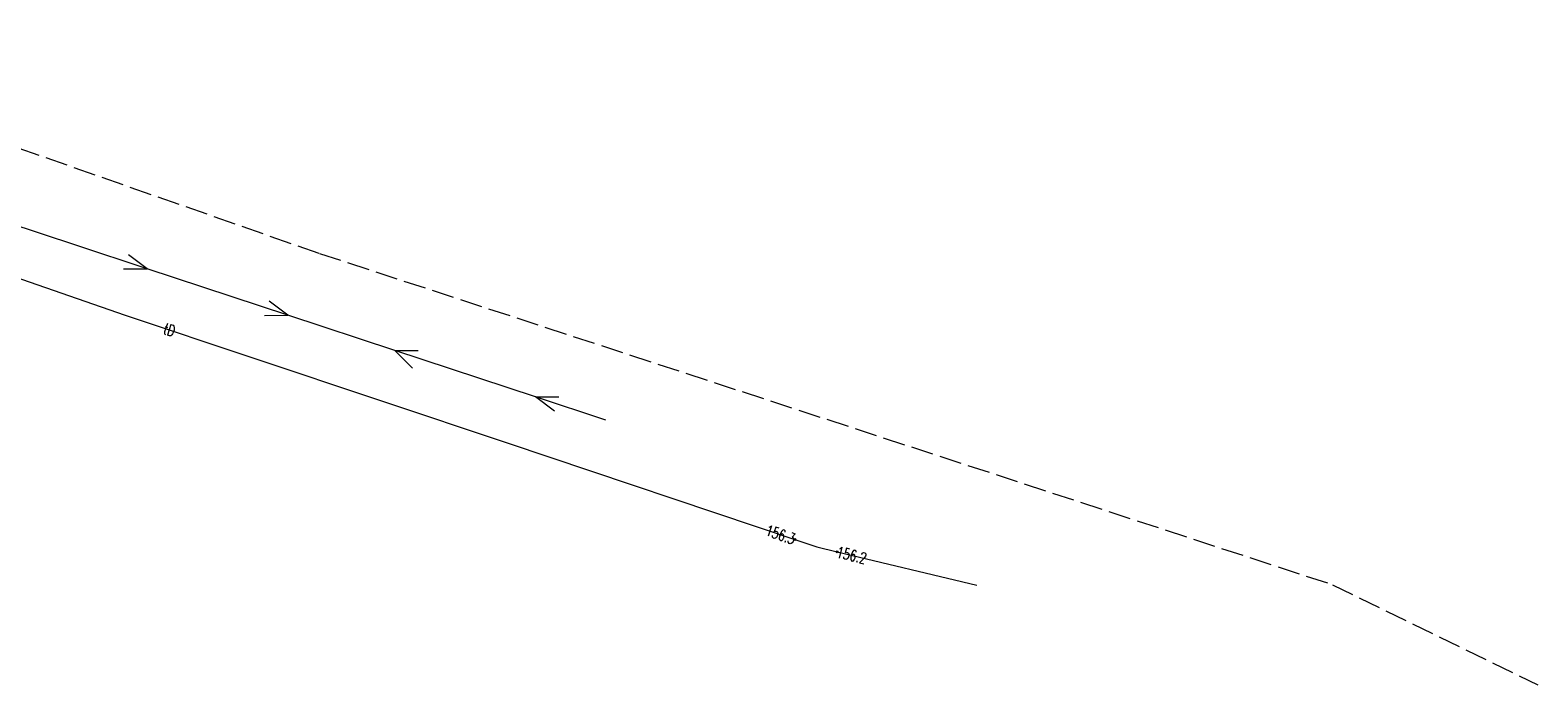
# Model space of a CAD drawing. Header units: metres. Extents: x 7454870 to 7460959, y 5886692 to 5887063.
# Tile 31 of 55: x 7458009 to 7458111, y 5886748 to 5886792. Entities that reach past the tile are written whole.
import ezdxf
from ezdxf.enums import TextEntityAlignment as Align

# ---------------------------------------------------------------- set-up
doc = ezdxf.new("R2010")
doc.units = ezdxf.units.M
doc.header["$MEASUREMENT"] = 0
for name, pattern in [('3_SUEP_A', [0]), ('3_SUPP_P', [2, 1.5, -0.5]), ('3_SUTP_A', [0])]:
    doc.linetypes.add(name, pattern=pattern)
doc.layers.get('0').update_dxf_attribs({"color": 210, "linetype": 'CONTINUOUS', "lineweight": 100})
for name, color, linetype, lineweight in [('P_SUTP_L_0', 30, '3_SUPP_P', 18), ('SUEP_L_0', 1, '3_SUEP_A', 18), ('SUTP_E_T_0', 30, 'CONTINUOUS', 0), ('SUTP_L_0', 30, '3_SUTP_A', 18), ('SUTR_T_0', 30, 'CONTINUOUS', 18)]:
    doc.layers.add(name, color=color, linetype=linetype, lineweight=lineweight)
doc.styles.get("Standard").update_dxf_attribs({"font": 'Simplex.SHX', "width": 0.75})

# ---------------------------------------------------------------- blocks, each defined once
blk = doc.blocks.new('4_SUPS')
at = {"color": 0, "linetype": 'Continuous'}
blk.add_circle((0, 0), 0.0625, dxfattribs=at)

msp = doc.modelspace()

# ---------------------------------------------------------------- linework, layer by layer
at = {"layer": 'P_SUTP_L_0', "linetype": '3_SUPP_P'}
for p, q in [((7457985.99, 5886791.73), (7458028.97, 5886776.68)), ((7458028.97, 5886776.68), (7458097.28, 5886754.34)), ((7458097.28, 5886754.34), (7458111.12, 5886747.58))]:
    msp.add_line(p, q, dxfattribs=at)
at = {"layer": 'SUEP_L_0', "linetype": '3_SUEP_A'}
for p, q in [((7458012.61, 5886777.21), (7458007.86, 5886778.78)), ((7458017.36, 5886775.64), (7458012.61, 5886777.21)), ((7458017.36, 5886775.64), (7458016.09, 5886776.59)), ((7458015.77, 5886775.64), (7458017.36, 5886775.64)), ((7458026.85, 5886772.51), (7458017.36, 5886775.64)), ((7458025.27, 5886772.5), (7458026.85, 5886772.51)), ((7458026.85, 5886772.51), (7458025.58, 5886773.45)), ((7458034.05, 5886770.13), (7458026.85, 5886772.51)), ((7458034.05, 5886770.13), (7458035.63, 5886770.14)), ((7458043.54, 5886767), (7458034.05, 5886770.13)), ((7458035.24, 5886768.95), (7458034.05, 5886770.13)), ((7458048.29, 5886765.43), (7458043.54, 5886767)), ((7458044.81, 5886766.05), (7458043.54, 5886767)), ((7458043.54, 5886767), (7458045.12, 5886767))]:
    msp.add_line(p, q, dxfattribs=at)
at = {"layer": 'SUTP_L_0', "linetype": '3_SUTP_A'}
for p, q in [((7457992.39, 5886780.66), (7458015.88, 5886772.52)), ((7458015.88, 5886772.52), (7458041.7, 5886763.88)), ((7458041.7, 5886763.88), (7458061.22, 5886757.32)), ((7458061.22, 5886757.32), (7458062.51, 5886756.89)), ((7458062.51, 5886756.89), (7458063.88, 5886756.56)), ((7458063.88, 5886756.56), (7458073.3, 5886754.31))]:
    msp.add_line(p, q, dxfattribs=at)

# ---------------------------------------------------------------- block references
at = {"layer": 'SUTR_T_0'}
for p, rotation in [((7458061.02, 5886757.39), 341.4416878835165), ((7458063.87, 5886756.56), 346.5317053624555)]:
    msp.add_blockref('4_SUPS', p, dxfattribs=dict(at, rotation=rotation))

# ---------------------------------------------------------------- texts
at = {"layer": 'SUTP_E_T_0', "lineweight": 9, "width": 0.7}
msp.add_text('tD', height=0.75, rotation=341.5009, dxfattribs=at).set_placement((7458018.85, 5886771.52), align=Align.MIDDLE)
at = {"layer": 'SUTR_T_0', "lineweight": 9, "width": 0.7}
msp.add_text('156.3', height=0.75, rotation=341.4417, dxfattribs=at).set_placement((7458061.02, 5886757.39), align=Align.MIDDLE_RIGHT)
msp.add_text('156.2', height=0.75, rotation=346.5317, dxfattribs=at).set_placement((7458063.87, 5886756.56), align=Align.MIDDLE_LEFT)

doc.saveas('drawing.dxf')
